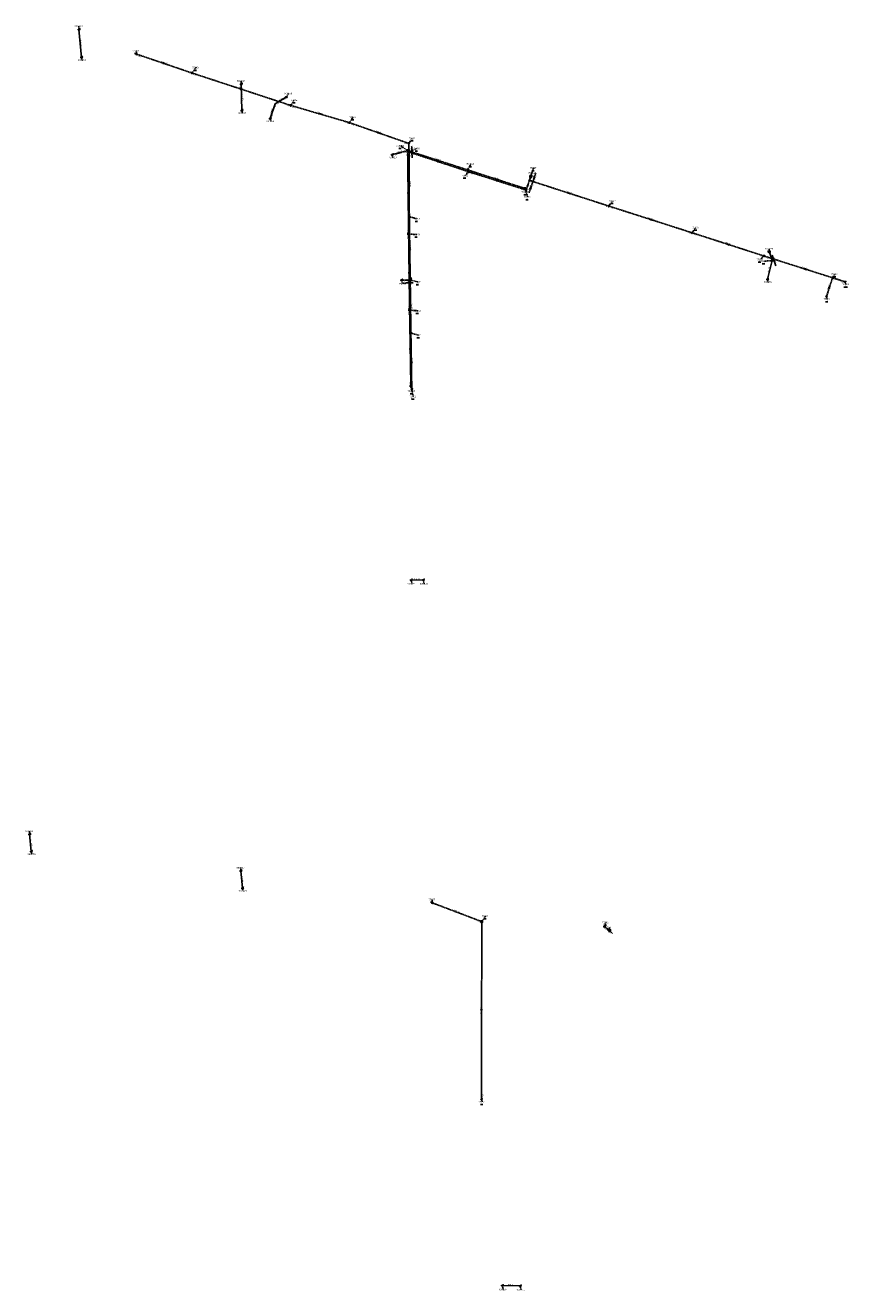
# Model space of a CAD drawing. Extents: x 188323 to 208361, y 565368 to 574910.
# Tile 224 of 256: x 198665 to 199375, y 571505 to 572596. Entities that reach past the tile are written whole.
import ezdxf

# ---------------------------------------------------------------- set-up
doc = ezdxf.new("R2010")
doc.units = 0
for name, pattern in [('BORDER', [1.75, 0.5, -0.25, 0.5, -0.25, 0, -0.25]), ('DASHDOT', [1, 0.5, -0.25, 0, -0.25]), ('DASHED', [0.75, 0.5, -0.25])]:
    doc.linetypes.add(name, pattern=pattern)
doc.layers.get('0').update_dxf_attribs({"linetype": 'CONTINUOUS'})
for name, color, linetype in [('RIO-AFM', 7, 'CONTINUOUS'), ('RIO-BOK', 7, 'CONTINUOUS'), ('RIO-DET', 7, 'CONTINUOUS'), ('RIO-KNP', 7, 'CONTINUOUS'), ('RIO-KNR', 7, 'CONTINUOUS'), ('RIO-LAG', 7, 'CONTINUOUS'), ('RIO-LAG_1B', 7, 'DASHED'), ('RIO-LAG_2B', 7, 'DASHED'), ('RIO-LAG_4', 7, 'BORDER'), ('RIO-LEN', 7, 'CONTINUOUS'), ('RIO-MVD', 1, 'CONTINUOUS'), ('RIO-VRB', 6, 'DASHDOT'), ('RIO-VRH', 7, 'CONTINUOUS')]:
    doc.layers.add(name, color=color, linetype=linetype)
doc.styles.add('RIO-TXT', font='isocp.shx')

# ---------------------------------------------------------------- blocks, each defined once
blk = doc.blocks.new('L_VHR')
blk.add_lwpolyline([(-0.5, 0), (0.5, 0), (-0.5, 0.15), (-0.5, -0.15), (0.5, 0)])
blk = doc.blocks.new('K_IPR')
blk.add_lwpolyline([(-0.5, -0.5), (0.5, -0.5), (0.5, 0.5), (-0.5, 0.5)], close=True)
blk.add_solid([(-0.5, 0.5), (0.5, 0.5), (-0.5, -0.5), (0.5, -0.5)])
at = {"style": 'RIO-TXT', "flags": 1}
blk.add_attdef('KNOOPNAAM', (2, 2), '', height=1, dxfattribs=at)
blk = doc.blocks.new('K_IPD')
blk.add_lwpolyline([(-0.496027, 0.307994), (0.503973, 0.307994), (0.003973, -0.558031)], close=True)
blk.add_solid([(-0.496027, 0.307994), (0.503973, 0.307994), (0.003973, -0.558031)])
at = {"style": 'RIO-TXT', "flags": 1}
blk.add_attdef('KNOOPNAAM', (2, 2), '', height=1, dxfattribs=at)
blk = doc.blocks.new('K_UTB')
blk.add_lwpolyline([(0.5, 0.15), (0.5, -0.3), (-0.5, -0.3), (-0.5, 0.15), (-0.45, 0.15), (-0.45, -0.25), (0, -0.25), (0.45, -0.25), (0.45, 0.15)], close=True)
blk.add_lwpolyline([(0.85, 0.6), (0.55, 0.65), (0.614828, 0.459583), (0.850842, 0.598937)])
blk.add_arc((0.85, -0.25), 0.85, 90, 180)
at = {"style": 'RIO-TXT', "flags": 1}
blk.add_attdef('KNOOPNAAM', (2, 2), '', height=1, dxfattribs=at)
blk = doc.blocks.new('K_OVL')
for points in [[(0.6, 0.6), (-0.6, 0.6), (-0.6, -0.6), (0.6, -0.6)], [(1, 1.25), (0.474823, 0.983111), (0.413034, 1.369554)]]:
    blk.add_lwpolyline(points, close=True)
blk.add_arc((0.81571, 0.439293), 0.83139, 77.193131, 168.854604)
blk.add_solid([(-0.6, 0.6), (0.6, 0.6), (-0.6, -0.6), (0.6, -0.6)])
at = {"style": 'RIO-TXT', "flags": 1}
blk.add_attdef('KNOOPNAAM', (2, 2), '', height=1, dxfattribs=at)
blk = doc.blocks.new('K_RGM')
blk.add_lwpolyline([(-0.6, 0.6), (-0.6, -0.6), (0.6, -0.6), (0.6, 0.6)], close=True)
blk.add_solid([(-0.6, 0.6), (0, 0.6), (-0.6, -0.6), (0, -0.6)])
at = {"style": 'RIO-TXT', "flags": 1}
blk.add_attdef('KNOOPNAAM', (2, 2), '', height=1, dxfattribs=at)
blk = doc.blocks.new('K_FIC')
blk.add_circle((0, 0), 0.0625)
at = {"style": 'RIO-TXT', "flags": 1}
blk.add_attdef('KNOOPNAAM', (2, 2), '', height=1, dxfattribs=at)
blk = doc.blocks.new('K_IPG')
blk.add_circle((0, 0), 0.5)
for points in [[(0, 0), (-0.5, 0), (-0.433013, 0.25)], [(0, 0), (-0.433013, -0.25), (-0.5, 0)], [(0, 0), (-0.433013, 0.25), (-0.25, 0.433013)], [(0, 0), (-0.25, -0.433013), (-0.433013, -0.25)], [(0, 0), (-0.25, 0.433013), (0, 0.5)], [(0, 0), (0, -0.5), (-0.25, -0.433013)], [(0, 0), (0, 0.5), (0.25, 0.433013)], [(0, 0), (0.25, 0.433013), (0.433013, 0.25)], [(0, 0), (0.433013, 0.25), (0.5, 0)], [(0, 0), (0.5, 0), (0.433013, -0.25)], [(0, 0), (0.433013, -0.25), (0.25, -0.433013)], [(0, 0), (0.25, -0.433013), (0, -0.5)]]:
    blk.add_solid(points)
at = {"style": 'RIO-TXT', "flags": 1}
blk.add_attdef('KNOOPNAAM', (2, 2), '', height=1, dxfattribs=at)
blk = doc.blocks.new('1112_06______75017_____75018_')
at = {"layer": 'RIO-LAG_2B'}
blk.add_line((0, 0), (0.388, -9.814), dxfattribs=at)
at = {"layer": 'RIO-AFM', "style": 'RIO-TXT'}
blk.add_text('r 315', height=0.9, rotation=272.241, dxfattribs=at).set_placement((0.6512, -3.8078))
at = {"layer": 'RIO-BOK', "style": 'RIO-TXT'}
for p in [(-1.3435, -1.4541), (-1.1725, -5.7717)]:
    blk.add_text('-0.86', height=0.9, rotation=272.241, dxfattribs=at).set_placement(p)
at = {"layer": 'RIO-LEN', "style": 'RIO-TXT'}
blk.add_text('7m', height=0.9, rotation=272.241, dxfattribs=at).set_placement((0.5871, -2.1891))
blk = doc.blocks.new('1113_06______75020___c175035_')
at = {"layer": 'RIO-LAG_4'}
blk.add_line((0, 0), (-9.82, -0.163), dxfattribs=at)
at = {"layer": 'RIO-VRH', "xscale": 2, "yscale": 2, "zscale": 2, "rotation": 180.9315}
blk.add_blockref('L_VHR', (-4.91, -0.0815), dxfattribs=at)
at = {"layer": 'RIO-AFM', "style": 'RIO-TXT'}
blk.add_text('r 315', height=0.9, rotation=360.9315, dxfattribs=at).set_placement((-5.9984, 0.4016))
at = {"layer": 'RIO-BOK', "style": 'RIO-TXT'}
for s, p in [('0.11', (-8.3968, -1.5392)), ('0.52', (-3.5365, -1.457))]:
    blk.add_text(s, height=0.9, rotation=360.9315, dxfattribs=at).set_placement(p)
at = {"layer": 'RIO-LEN', "style": 'RIO-TXT'}
blk.add_text('7m', height=0.9, rotation=360.9315, dxfattribs=at).set_placement((-7.6182, 0.3743))
blk = doc.blocks.new('1114_06______75023_____75024_')
at = {"layer": 'RIO-LAG_2B'}
blk.add_line((0, 0), (3.179, 9.292), dxfattribs=at)
at = {"layer": 'RIO-VRH', "xscale": 2, "yscale": 2, "zscale": 2, "rotation": 71.1018}
blk.add_blockref('L_VHR', (1.5895, 4.646), dxfattribs=at)
at = {"layer": 'RIO-AFM', "style": 'RIO-TXT'}
blk.add_text('r 315', height=0.9, rotation=71.1018, dxfattribs=at).set_placement((0.767, 3.7857))
at = {"layer": 'RIO-BOK', "style": 'RIO-TXT'}
for s, p in [('-1.09', (1.7778, 0.8711)), ('-1.18', (3.1765, 4.9584))]:
    blk.add_text(s, height=0.9, rotation=71.1018, dxfattribs=at).set_placement(p)
at = {"layer": 'RIO-LEN', "style": 'RIO-TXT'}
blk.add_text('9m', height=0.9, rotation=71.1018, dxfattribs=at).set_placement((0.2425, 2.2529))
blk = doc.blocks.new('1115_06______75024_____75025_')
at = {"layer": 'RIO-LAG_2B'}
blk.add_line((0, 0), (3.072, 9.328), dxfattribs=at)
at = {"layer": 'RIO-VRH', "xscale": 2, "yscale": 2, "zscale": 2, "rotation": 251.7621}
blk.add_blockref('L_VHR', (1.536, 4.664), dxfattribs=at)
at = {"layer": 'RIO-AFM', "style": 'RIO-TXT'}
blk.add_text('r 315', height=0.9, rotation=71.7621, dxfattribs=at).set_placement((0.7233, 3.7942))
at = {"layer": 'RIO-BOK', "style": 'RIO-TXT'}
for s, p in [('-1.18', (1.7676, 0.8915)), ('-1.17', (3.1191, 4.9947))]:
    blk.add_text(s, height=0.9, rotation=71.7621, dxfattribs=at).set_placement(p)
at = {"layer": 'RIO-LEN', "style": 'RIO-TXT'}
blk.add_text('4m', height=0.9, rotation=71.7621, dxfattribs=at).set_placement((0.2165, 2.2556))
blk = doc.blocks.new('1127_06______75191___c175192_')
at = {"layer": 'RIO-LAG_4'}
blk.add_line((0, 0), (-7.771, 6.006), dxfattribs=at)
at = {"layer": 'RIO-AFM', "style": 'RIO-TXT'}
blk.add_text('r 160', height=0.9, rotation=322.2803, dxfattribs=at).set_placement((-4.434, 4.0599))
at = {"layer": 'RIO-BOK', "style": 'RIO-TXT'}
for p in [(-7.5192, 4.0423), (-3.6724, 1.0706)]:
    blk.add_text('0.19', height=0.9, rotation=322.2803, dxfattribs=at).set_placement(p)
at = {"layer": 'RIO-LEN', "style": 'RIO-TXT'}
blk.add_text('6m', height=0.9, rotation=322.2803, dxfattribs=at).set_placement((-5.716, 5.0502))
blk = doc.blocks.new('1278_90______900235____901461_')
at = {"layer": 'RIO-LAG'}
blk.add_line((0, 0), (2.999, -9.352), dxfattribs=at)
at = {"layer": 'RIO-AFM', "style": 'RIO-TXT'}
blk.add_text('r 300', height=0.9, rotation=287.752, dxfattribs=at).set_placement((1.6459, -3.4949))
at = {"layer": 'RIO-LEN', "style": 'RIO-TXT'}
blk.add_text('8m', height=0.9, rotation=287.752, dxfattribs=at).set_placement((1.1512, -1.9523))

msp = doc.modelspace()

# ---------------------------------------------------------------- linework, layer by layer
at = {"layer": 'RIO-LAG'}
for p, q in [((198713.168, 572568.192), (198710.992, 572592.256)), ((198851.456, 572522.368), (198850.912, 572545.024)), ((198880.064, 572528.064), (198875.856, 572515.52)), ((198880.064, 572528.064), (198889.856, 572534.016)), ((199306.352, 572400.192), (199308.672, 572392.896)), ((199308.672, 572392.896), (199304.768, 572376.768)), ((199007.968, 572117.568), (198997.504, 572117.44)), ((198668.448, 571898.24), (198669.84, 571883.328)), ((198850.592, 571866.56), (198851.984, 571851.648)), ((199091.536, 571508.736), (199076.048, 571509.056))]:
    msp.add_line(p, q, dxfattribs=at)
at = {"layer": 'RIO-LAG_1B'}
for p, q in [((198994.432, 572487.744), (198981.12, 572484.224)), ((199046.272, 572471.104), (198994.432, 572487.744)), ((198995.264, 572415.872), (198994.432, 572487.744)), ((199095.504, 572455.168), (199046.272, 572471.104)), ((198996.128, 572350.208), (198995.264, 572415.872)), ((198997.2, 572284.544), (198996.128, 572350.208))]:
    msp.add_line(p, q, dxfattribs=at)
at = {"layer": 'RIO-LAG_2B'}
for p, q in [((198760.48, 572571.008), (198808.464, 572554.688)), ((198808.464, 572554.688), (198893.568, 572526.72)), ((198893.568, 572526.72), (198944.096, 572511.936)), ((198944.096, 572511.936), (198995.408, 572493.952)), ((198995.408, 572493.952), (198995.696, 572486.528)), ((198995.696, 572486.528), (198995.904, 572430.72)), ((198995.696, 572486.528), (199047.216, 572469.504)), ((199047.216, 572469.504), (199096.608, 572453.76)), ((199096.608, 572453.76), (199099.44, 572462.08)), ((199099.44, 572462.08), (199100.544, 572465.408)), ((199167.904, 572439.936), (199099.44, 572462.08)), ((199239.76, 572416.896), (199167.904, 572439.936)), ((198995.904, 572430.72), (198996.672, 572376.192)), ((199301.648, 572396.928), (199239.76, 572416.896)), ((199371.872, 572374.592), (199301.648, 572396.928)), ((198996.672, 572376.192), (198997.264, 572330.304)), ((199360.848, 572378.112), (199355.696, 572362.112)), ((198997.264, 572330.304), (198998.016, 572282.048)), ((199058.304, 571822.912), (199015.6, 571839.104)), ((199058.304, 571822.912), (199058.208, 571669.824))]:
    msp.add_line(p, q, dxfattribs=at)
at = {"layer": 'RIO-LAG_4'}
for p, q in [((198996.672, 572376.192), (198989.296, 572376.064)), ((199168.704, 571815.168), (199164.24, 571818.624))]:
    msp.add_line(p, q, dxfattribs=at)
at = {"layer": 'RIO-VRB'}
for p, q in [((198710.99, 572592.26), (198710.9897, 572595.035)), ((198760.48, 572571.01), (198760.4797, 572573.785)), ((198713.17, 572568.22), (198713.7035, 572565.8916)), ((198808.47, 572554.7), (198811.7318, 572559.288)), ((198850.92, 572545), (198850.9197, 572547.775)), ((198889.85, 572534.02), (198891.8264, 572537.0758)), ((198893.56, 572526.75), (198896.8218, 572531.338)), ((198851.45, 572522.34), (198851.9835, 572520.0116)), ((198875.85, 572515.53), (198876.3835, 572513.2016)), ((198944.1, 572511.94), (198947.3618, 572516.528)), ((198995.41, 572493.95), (198998.6718, 572498.538)), ((198981.12, 572484.2), (198981.6535, 572481.8716)), ((198994.43, 572487.74), (198988.3019, 572491.9759)), ((198995.7, 572486.51), (199002.3482, 572489.63)), ((199046.27, 572471.11), (199048.807, 572476.2053)), ((199100.55, 572465.42), (199102.969, 572472.7686)), ((199047.21, 572469.52), (199043.9494, 572466.331)), ((199099.44, 572462.05), (199101.5171, 572468.4589)), ((199095.51, 572455.19), (199096.2171, 572451.8768)), ((199096.61, 572453.78), (199097.8376, 572447.5123)), ((199167.9, 572439.91), (199171.1618, 572444.498)), ((198995.9, 572430.74), (199002.5482, 572429.02)), ((199239.76, 572416.91), (199243.0218, 572421.498)), ((198995.27, 572415.85), (199002.2375, 572415.3213)), ((199301.65, 572396.96), (199298.3894, 572393.771)), ((199306.35, 572400.17), (199306.3497, 572402.945)), ((199308.67, 572392.92), (199301.7029, 572392.3891)), ((198989.29, 572376.08), (198989.9971, 572372.7668)), ((198996.67, 572376.2), (199003.3182, 572374.48)), ((199304.77, 572376.79), (199305.3035, 572374.4616)), ((199360.85, 572378.1), (199362.8264, 572381.1558)), ((199371.88, 572374.59), (199372.4135, 572372.2616)), ((199355.7, 572362.1), (199356.2335, 572359.7716)), ((198996.12, 572350.19), (199003.0875, 572349.6613)), ((198997.27, 572330.32), (199003.9182, 572328.6)), ((198997.2, 572284.54), (198998.0806, 572280.242)), ((198998.02, 572282.03), (198999.2476, 572275.7623)), ((198997.5, 572117.44), (198998.2071, 572114.1268)), ((199007.97, 572117.56), (199008.6771, 572114.2468)), ((198668.45, 571898.23), (198668.4497, 571901.005)), ((198669.84, 571883.31), (198670.3735, 571880.9816)), ((198850.59, 571866.56), (198850.5897, 571869.335)), ((198851.98, 571851.65), (198852.5135, 571849.3216)), ((199015.6, 571839.1), (199015.5997, 571841.875)), ((199058.3, 571822.9), (199061.5618, 571827.488)), ((199164.24, 571818.65), (199165.2914, 571822.2397)), ((199168.7, 571815.2), (199168.3393, 571817.9434)), ((199058.2, 571669.8), (199058.7335, 571667.4716)), ((199076.05, 571509.04), (199076.7571, 571505.7268)), ((199091.54, 571508.71), (199092.2471, 571505.3968))]:
    msp.add_line(p, q, dxfattribs=at)

# ---------------------------------------------------------------- block references
at = {"layer": 'RIO-DET'}
for name, p in [('1112_06______75017_____75018_', (198997.904, 572491.456)), ('1115_06______75024_____75025_', (199101.936, 572459.52)), ('1114_06______75023_____75024_', (199099.104, 572451.264)), ('1278_90______900235____901461_', (199308.848, 572397.696)), ('1113_06______75020___c175035_', (198999.168, 572373.696)), ('1127_06______75191___c175192_', (199171.2, 571812.672))]:
    msp.add_blockref(name, p, dxfattribs=at)
at = {"layer": 'RIO-KNP', "xscale": 1.25, "yscale": 1.25, "zscale": 1.25}
for name, p in [('K_UTB', (198710.992, 572592.256)), ('K_IPD', (198760.48, 572571.008)), ('K_UTB', (198713.168, 572568.192)), ('K_IPD', (198808.464, 572554.688)), ('K_UTB', (198850.912, 572545.024)), ('K_FIC', (198880.064, 572528.064)), ('K_UTB', (198889.856, 572534.016)), ('K_IPD', (198893.568, 572526.72)), ('K_UTB', (198851.456, 572522.368)), ('K_UTB', (198875.856, 572515.52)), ('K_IPD', (198944.096, 572511.936)), ('K_IPD', (198995.408, 572493.952)), ('K_UTB', (198981.12, 572484.224)), ('K_IPR', (198994.432, 572487.744)), ('K_IPD', (198995.696, 572486.528)), ('K_IPR', (199046.272, 572471.104)), ('K_IPD', (199047.216, 572469.504)), ('K_IPD', (199099.44, 572462.08)), ('K_RGM', (199100.544, 572465.408)), ('K_IPR', (199095.504, 572455.168)), ('K_IPD', (199096.608, 572453.76)), ('K_IPD', (199167.904, 572439.936)), ('K_IPD', (198995.904, 572430.72)), ('K_IPD', (199239.76, 572416.896)), ('K_IPR', (198995.264, 572415.872)), ('K_IPD', (199301.648, 572396.928)), ('K_UTB', (199306.352, 572400.192)), ('K_IPG', (199308.672, 572392.896)), ('K_UTB', (198989.296, 572376.064)), ('K_OVL', (198996.672, 572376.192)), ('K_UTB', (199304.768, 572376.768)), ('K_IPD', (199360.848, 572378.112)), ('K_IPD', (199371.872, 572374.592)), ('K_IPD', (199355.696, 572362.112)), ('K_IPR', (198996.128, 572350.208)), ('K_IPD', (198997.264, 572330.304)), ('K_IPR', (198997.2, 572284.544)), ('K_IPD', (198998.016, 572282.048)), ('K_UTB', (198997.504, 572117.44)), ('K_UTB', (199007.968, 572117.568)), ('K_UTB', (198668.448, 571898.24)), ('K_UTB', (198669.84, 571883.328)), ('K_UTB', (198850.592, 571866.56)), ('K_UTB', (198851.984, 571851.648)), ('K_IPD', (199015.6, 571839.104)), ('K_RGM', (199058.304, 571822.912)), ('K_UTB', (199164.24, 571818.624)), ('K_RGM', (199168.704, 571815.168)), ('K_IPD', (199058.208, 571669.824)), ('K_UTB', (199076.048, 571509.056)), ('K_UTB', (199091.536, 571508.736))]:
    msp.add_blockref(name, p, dxfattribs=at)
at = {"layer": 'RIO-VRH', "xscale": 2, "yscale": 2, "zscale": 2}
for p, rotation in [((198784.475, 572562.855), 341.2309), ((198851.015, 572540.725), 341.8177), ((198884.96, 572531.05), 31.2697), ((198877.96, 572521.805), 251.4073), ((198918.83, 572519.345), 343.6692), ((198969.755, 572502.945), 340.6806), ((198987.775, 572485.97), 374.8924), ((199020.35, 572479.425), 162.2158), ((199021.455, 572478.015), 341.7473), ((199070.89, 572463.15), 162.085), ((199071.91, 572461.65), 342.3287), ((199099.995, 572463.735), 251.7621), ((198994.85, 572451.795), 90.6785), ((198995.8, 572458.625), 450.2145), ((199098.025, 572457.915), 71.1018), ((199133.67, 572450.98), 162.0806), ((199203.83, 572428.41), 162.2536), ((199270.705, 572406.935), 162.1353), ((198996.285, 572403.47), 450.8179), ((199336.765, 572385.775), 162.3338), ((198992.98, 572376.14), 180.9315), ((198995.695, 572383.02), 90.7507), ((199358.275, 572370.1), 432.1506), ((198996.97, 572353.26), 450.7582), ((198996.66, 572317.365), 90.9515), ((198997.645, 572306.175), 450.8988), ((199058.25, 571746.35), 269.9535)]:
    msp.add_blockref('L_VHR', p, dxfattribs=dict(at, rotation=rotation))

# ---------------------------------------------------------------- texts
at = {"layer": 'RIO-AFM', "style": 'RIO-TXT'}
for s, rotation, p in [('r 350', 275.1901, (198712.5119, 572581.093)), ('r 315', 341.2309, (198783.8733, 572563.604)), ('r 315', 341.8177, (198850.4095, 572541.4795)), ('r 350', 271.3488, (198851.6726, 572534.492)), ('r 250', 31.2697, (198884.008, 572531.0568)), ('r 125', 431.4073, (198877.2243, 572521.1973)), ('r 315', 343.6692, (198918.1975, 572520.0682)), ('r 315', 340.6806, (198969.1612, 572503.7008)), ('r 315', 374.8924, (198986.8621, 572486.2486)), ('r 315', 342.2158, (199019.7363, 572480.1646)), ('r 315', 341.7473, (199020.8471, 572478.7596)), ('r 315', 342.085, (199070.2775, 572463.8902)), ('r 315', 342.3287, (199071.2942, 572462.3877)), ('r 315', 270.6785, (198995.3628, 572452.6117)), ('r 315', 270.2145, (198996.3143, 572459.4373)), ('r 315', 342.0806, (199133.0598, 572451.7263)), ('r 315', 342.2537, (199203.2179, 572429.1555)), ('r 315', 342.1353, (199270.0929, 572407.6787)), ('r 315', 270.8179, (198996.7903, 572404.2877)), ('r 300', 436.3999, (199306.0389, 572384.1857)), ('r 315', 342.3338, (199336.1513, 572386.5192)), ('r 315', 270.7507, (198996.2048, 572383.8372)), ('r 125', 432.1506, (199357.5462, 572369.4832)), ('r 315', 270.7582, (198997.4734, 572354.0774)), ('r 315', 270.9515, (198997.1669, 572318.1841)), ('r 315', 270.8988, (198998.1471, 572306.9936)), ('r 500', 360.6566, (199001.9187, 572117.9935)), ('r 400', 275.3311, (198669.5719, 571891.6238)), ('r 500', 275.3346, (198851.7118, 571859.9589)), ('r 160', 339.2258, (199036.3744, 571831.7681)), ('r 160', 449.9535, (199057.7015, 571745.8101)), ('r 400', 358.7797, (199082.9954, 571509.3965))]:
    msp.add_text(s, height=0.9, rotation=rotation, dxfattribs=at).set_placement(p)
at = {"layer": 'RIO-BOK', "style": 'RIO-TXT'}
for s, rotation, p in [('-0.40', 341.2309, (198761.356, 572569.2346)), ('-0.52', 341.2309, (198804.1469, 572554.7218)), ('-0.52', 341.8177, (198809.3641, 572552.9337)), ('0.41', 431.4073, (198880.2566, 572524.2616)), ('0.41', 31.2697, (198881.9932, 572527.6101)), ('0.40', 31.2697, (198887.5334, 572530.975)), ('-0.64', 341.8177, (198889.2445, 572526.751)), ('0.40', 431.4073, (198877.6226, 572516.4117)), ('-0.64', 343.6692, (198894.5107, 572525.0135)), ('-0.76', 343.6692, (198939.7808, 572511.7789)), ('-0.76', 340.6806, (198944.9589, 572510.1563)), ('-0.86', 340.6806, (198991.0885, 572494.0154)), ('-0.26', 374.8924, (198982.8332, 572483.2079)), ('-0.38', 374.8924, (198990.826, 572485.3391)), ('-0.38', 270.6785, (198993.0473, 572486.3231)), ('-0.86', 270.2145, (198994.3059, 572485.1043)), ('-0.38', 342.2158, (198995.3363, 572485.9799)), ('-0.86', 341.7473, (198996.5919, 572484.7426)), ('-0.25', 342.2158, (199041.9486, 572471.0595)), ('-1.00', 341.7473, (199042.8878, 572469.5049)), ('-0.25', 342.085, (199047.1723, 572469.3478)), ('-1.00', 342.3287, (199048.1198, 572467.7617)), ('-1.18', 342.0806, (199100.3422, 572460.2878)), ('-0.17', 342.085, (199091.1875, 572455.1479)), ('-1.09', 342.3287, (199092.2874, 572453.7197)), ('-1.03', 342.0806, (199163.582, 572439.8803)), ('-0.60', 270.2145, (198994.5181, 572434.8348)), ('-0.60', 270.8179, (198994.5208, 572429.3197)), ('-1.03', 342.2537, (199168.8075, 572438.1505)), ('-0.20', 270.6785, (198993.8652, 572419.9341)), ('-0.85', 342.2537, (199235.4427, 572416.8694)), ('-0.20', 270.7507, (198993.8891, 572414.4313)), ('-0.85', 342.1353, (199240.6639, 572415.1486)), ('-0.68', 342.1353, (199297.3298, 572396.9223)), ('-0.68', 342.3338, (199302.56, 572395.2018)), ('-0.56', 270.8179, (198995.2443, 572380.2801)), ('-0.56', 270.7582, (198995.2893, 572374.7812)), ('-0.45', 432.1506, (199360.9189, 572373.771)), ('-0.52', 342.3338, (199367.5619, 572374.5424)), ('0.05', 432.1506, (199357.461, 572363.0046)), ('-0.18', 270.7507, (198994.7061, 572354.2719)), ('-0.18', 270.9515, (198994.7441, 572348.7665)), ('-0.40', 270.7582, (198995.843, 572334.402)), ('-0.40', 270.8988, (198995.8928, 572328.8978)), ('-0.17', 270.9515, (198995.7718, 572288.6173)), ('-0.30', 270.8988, (198996.5845, 572286.1084)), ('0.19', 339.2258, (199054.4842, 571822.8788)), ('0.19', 449.9535, (199059.6029, 571819.3398)), ('-0.28', 449.9535, (199059.6, 571671.1998))]:
    msp.add_text(s, height=0.9, rotation=rotation, dxfattribs=at).set_placement(p)
at = {"layer": 'RIO-KNR', "style": 'RIO-TXT'}
for s, p in [('900240', (198707.1647, 572594.285)), ('75012', (198757.2922, 572573.035)), ('900239', (198709.8785, 572565.1416)), ('75013', (198808.5443, 572558.538)), ('900238', (198847.0947, 572547.025)), ('901458', (198888.0014, 572536.3258)), ('75014', (198893.6343, 572530.588)), ('900237', (198848.1585, 572519.2616)), ('75016', (198944.1743, 572515.778)), ('901456', (198872.5585, 572512.4516)), ('75017', (198995.4843, 572497.788)), ('750022', (198984.4769, 572491.2259)), ('75018', (198999.1607, 572488.88)), ('750023', (198977.8285, 572481.1216)), ('750003', (199044.982, 572475.4553)), ('75025', (199099.7815, 572472.0186)), ('75022', (199040.7619, 572465.581)), ('75024', (199098.3296, 572467.7089)), ('750004', (199092.3921, 572451.1268)), ('75023', (199094.6501, 572446.7623)), ('75027', (199167.9743, 572443.748)), ('75019', (198999.3607, 572428.27)), ('75029', (199239.8343, 572420.748)), ('750021', (198998.4125, 572414.5713)), ('900235', (199302.5247, 572402.195)), ('75031', (199295.2019, 572393.021)), ('901461', (199297.8779, 572391.6391)), ('75035', (198986.8096, 572372.0168)), ('75020', (199000.1307, 572373.73)), ('900236', (199301.4785, 572373.7116)), ('75180', (199359.6389, 572380.4058)), ('75033', (199369.226, 572371.5116)), ('75181', (199353.046, 572359.0216)), ('750020', (198999.2625, 572348.9113)), ('75021', (199000.7307, 572327.85)), ('750019', (198994.2556, 572279.492)), ('75002', (198996.0601, 572275.0123)), ('900234', (198994.3821, 572113.3768)), ('900233', (199004.8521, 572113.4968)), ('900229', (198664.6247, 571900.255)), ('900230', (198666.5485, 571880.2316)), ('900227', (198846.7647, 571868.585)), ('900228', (198848.6885, 571848.5716)), ('75195', (199012.4122, 571841.125)), ('75193', (199058.3743, 571826.738)), ('75192', (199162.1039, 571821.4897)), ('75191', (199165.1518, 571817.1934)), ('75194', (199055.546, 571666.7216)), ('900224', (199072.9321, 571504.9768)), ('900223', (199088.4221, 571504.6468))]:
    msp.add_text(s, height=1.5, dxfattribs=at).set_placement(p)
at = {"layer": 'RIO-LEN', "style": 'RIO-TXT'}
for s, rotation, p in [('24m', 275.1901, (198712.3154, 572583.2441)), ('51m', 341.2309, (198781.8278, 572564.2978)), ('90m', 341.8177, (198848.357, 572542.1523)), ('23m', 271.3488, (198851.6207, 572536.6513)), ('11m', 31.2697, (198882.1618, 572529.9355)), ('13m', 431.4073, (198876.5371, 572519.1495)), ('53m', 343.6692, (198916.1243, 572520.6743)), ('54m', 340.6806, (198967.1224, 572504.4141)), ('14m', 374.8924, (198984.7751, 572485.6921)), ('54m', 342.2158, (199017.6791, 572480.823)), ('54m', 341.7473, (199018.7953, 572479.4349)), ('56m', 270.2145, (198996.3051, 572461.5973)), ('52m', 342.085, (199068.2218, 572464.5534)), ('52m', 342.3287, (199069.2357, 572463.0421)), ('72m', 270.6785, (198995.3362, 572454.7716)), ('72m', 342.0806, (199131.0041, 572452.3896)), ('75m', 342.2537, (199201.1602, 572429.8126)), ('55m', 270.8179, (198996.7584, 572406.4474)), ('65m', 342.1353, (199268.0367, 572408.3401)), ('66m', 270.7507, (198996.1754, 572385.997)), ('17m', 436.3999, (199305.5326, 572382.0859)), ('74m', 342.3338, (199334.0928, 572387.1734)), ('17m', 432.1506, (199356.8856, 572367.4267)), ('46m', 270.7582, (198997.4438, 572356.2372)), ('66m', 270.9515, (198997.13, 572320.3438)), ('48m', 270.8988, (198998.1122, 572309.1533)), ('10m', 360.6566, (198999.7589, 572117.9674)), ('15m', 275.3311, (198669.3701, 571893.7744)), ('15m', 275.3346, (198851.51, 571862.1094)), ('46m', 339.2258, (199034.3544, 571832.533)), ('153m', 449.9535, (199057.7014, 571743.1101)), ('15m', 358.7797, (199080.8359, 571509.4412))]:
    msp.add_text(s, height=0.9, rotation=rotation, dxfattribs=at).set_placement(p)
at = {"layer": 'RIO-MVD', "style": 'RIO-TXT'}
for s, p in [('%%U1.27', (198758.9497, 572571.635)), ('%%U1.24', (198810.2018, 572557.138)), ('%%U1.24', (198895.2918, 572529.188)), ('%%U1.25', (198945.8318, 572514.378)), ('%%U1.30', (198997.1418, 572496.388)), ('%%U1.50', (198986.7719, 572489.8259)), ('%%U1.50', (199000.8182, 572487.48)), ('%%U1.30', (199047.277, 572474.0553)), ('%%U1.28', (199042.4194, 572464.181)), ('%%U1.14', (199099.9871, 572466.3089)), ('%%U1.10', (199101.439, 572470.6186)), ('%%U1.31', (199094.6871, 572449.7268)), ('%%U1.30', (199096.3076, 572445.3623)), ('%%U1.01', (199169.6318, 572442.348)), ('%%U1.11', (199001.0182, 572426.87)), ('%%U0.93', (199241.4918, 572419.348)), ('%%U1.15', (199000.7075, 572413.1713)), ('%%U1.02', (199304.8197, 572400.795)), ('%%U1.02', (199296.8594, 572391.621)), ('%%U1.23', (199300.1729, 572390.2391)), ('%%U0.97', (199361.2964, 572379.0058)), ('%%U1.18', (199001.7882, 572372.33)), ('%%U-0.96', (199370.501, 572370.1116)), ('%%U1.15', (199354.7035, 572357.6216)), ('%%U1.24', (199001.5575, 572347.5113)), ('%%U1.26', (199002.3882, 572326.45)), ('%%U1.24', (198996.5506, 572278.092)), ('%%U1.26', (198997.7176, 572273.6123)), ('%%U1.90', (199014.0697, 571839.725)), ('%%U1.05', (199060.0318, 571825.338)), ('%%U1.14', (199163.7614, 571820.0897)), ('%%U1.41', (199166.8093, 571815.7934)), ('%%U2.17', (199057.2035, 571665.3216))]:
    msp.add_text(s, height=0.9, dxfattribs=at).set_placement(p)

doc.saveas('drawing.dxf')
